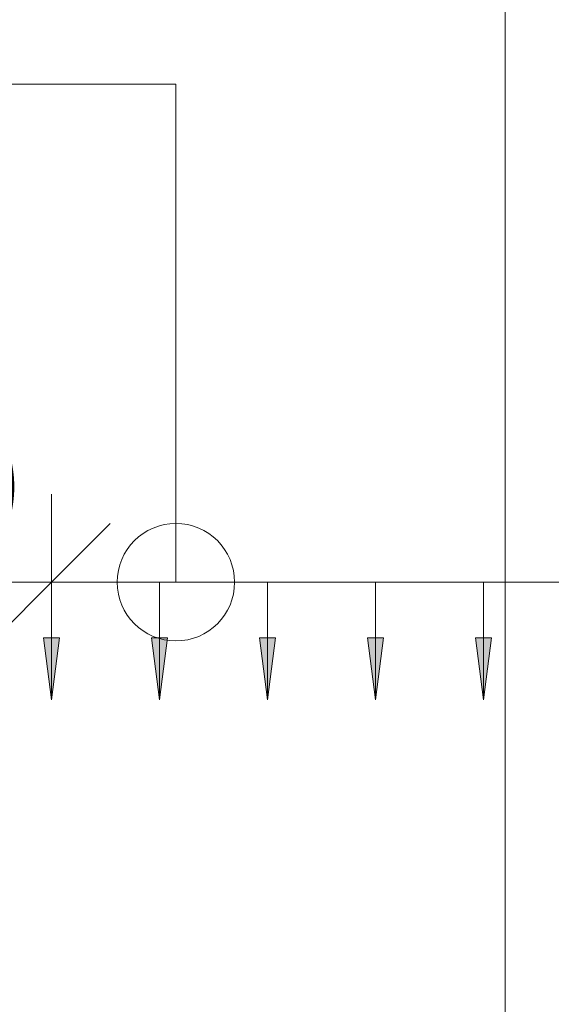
# Model space of a CAD drawing. Header units: millimetres. Extents: x -25607 to 9385, y 1894 to 10168.
# Tile 139 of 181: x 3803 to 4029, y 6013 to 6432. Entities that reach past the tile are written whole.
import ezdxf

# ---------------------------------------------------------------- set-up
doc = ezdxf.new("R2010")
doc.units = ezdxf.units.MM
for name, color, linetype, lineweight in [('A-ANNO-DIMS', 211, 'Continuous', 5), ('A-ANNO-DIMS-25', 211, 'Continuous', 5), ('S-COLS', 52, 'Continuous', 9), ('S-RBAR-IDEN', 171, 'Continuous', 5)]:
    doc.layers.add(name, color=color, linetype=linetype, lineweight=lineweight)
doc.styles.add('Arial_1', font='arial.ttf', dxfattribs={"height": 62.5})
doc.styles.add('ISOCPEUR_2', font='isocpeur.ttf', dxfattribs={"width": 0.8, "height": 50})
doc.dimstyles.new('Vnitřní', dxfattribs={"dimscale": 304.8, "dimtxt": 49.799059, "dimasz": 0.164042, "dimexe": 0.123031, "dimexo": 0.0625, "dimgap": 0, "dimtad": 1, "dimdec": 0, "dimzin": 0, "dimdsep": 46, "dimtxsty": 'ISOCPEUR_2', "dimblk1": 'OBLIQUE', "dimblk2": 'OBLIQUE', "dimsah": 1, "dimcen": 0.09, "dimdle": 0.123031, "dimazin": 0, "dimtfac": 1, "dimtdec": 4, "dimtix": 1, "dimtmove": 0, "dimatfit": 3, "dimfxl": 0.123031, "dimfxlon": 1, "dimtvp": 1, "dimtolj": 1, "dimtzin": 0, "dimarcsym": 2})
doc.dimstyles.new('Výztuž_kusy__řezy__1', dxfattribs={"dimscale": 304.8, "dimtxt": 0.18, "dimasz": 0, "dimexe": 0, "dimexo": 0.0625, "dimgap": 0.082021, "dimtad": 1, "dimdec": 0, "dimzin": 0, "dimdsep": 46, "dimtxsty": 'Arial_1', "dimblk1": 'NONE', "dimblk2": 'NONE', "dimsah": 1, "dimcen": 0.09, "dimazin": 0, "dimtfac": 1, "dimtdec": 4, "dimtix": 1, "dimtmove": 0, "dimatfit": 3, "dimfxl": 0.164042, "dimfxlon": 1, "dimtvp": 1, "dimtfill": 1, "dimtolj": 1, "dimtzin": 0, "dimarcsym": 2})

# ---------------------------------------------------------------- blocks, each defined once
blk = doc.blocks.new('DIMBLOCK492-V5')
at = {"layer": 'A-ANNO-DIMS-25'}
for points in [[(3816.3, 6142.89), (3819.77, 6169.18), (3812.84, 6169.18)], [(3862.27, 6142.89), (3865.73, 6169.18), (3858.81, 6169.18)]]:
    blk.add_hatch(color=256, dxfattribs=at).paths.add_polyline_path(points)
for p, q in [((3816.3, 6192.89), (3862.27, 6192.89)), ((3816.3, 6192.89), (3816.3, 6192.89)), ((3816.3, 6192.89), (3816.3, 6142.89)), ((3862.27, 6192.89), (3862.27, 6192.89)), ((3862.27, 6192.89), (3862.27, 6142.89)), ((3819.77, 6169.18), (3812.84, 6169.18)), ((3812.84, 6169.18), (3816.3, 6142.89)), ((3816.3, 6142.89), (3819.77, 6169.18)), ((3865.73, 6169.18), (3858.81, 6169.18)), ((3858.81, 6169.18), (3862.27, 6142.89)), ((3862.27, 6142.89), (3865.73, 6169.18))]:
    blk.add_line(p, q, dxfattribs=at)
blk = doc.blocks.new('_None')
blk = doc.blocks.new('DIMBLOCK493-V5')
at = {"layer": 'A-ANNO-DIMS-25'}
for points in [[(3862.27, 6142.89), (3865.73, 6169.18), (3858.81, 6169.18)], [(3908.24, 6142.89), (3911.7, 6169.18), (3904.78, 6169.18)]]:
    blk.add_hatch(color=256, dxfattribs=at).paths.add_polyline_path(points)
for p, q in [((3862.27, 6192.89), (3908.24, 6192.89)), ((3862.27, 6192.89), (3862.27, 6192.89)), ((3862.27, 6192.89), (3862.27, 6142.89)), ((3908.24, 6192.89), (3908.24, 6192.89)), ((3908.24, 6192.89), (3908.24, 6142.89)), ((3865.73, 6169.18), (3858.81, 6169.18)), ((3858.81, 6169.18), (3862.27, 6142.89)), ((3862.27, 6142.89), (3865.73, 6169.18)), ((3911.7, 6169.18), (3904.78, 6169.18)), ((3904.78, 6169.18), (3908.24, 6142.89)), ((3908.24, 6142.89), (3911.7, 6169.18))]:
    blk.add_line(p, q, dxfattribs=at)
blk = doc.blocks.new('DIMBLOCK494-V5')
at = {"layer": 'A-ANNO-DIMS-25'}
for points in [[(3908.24, 6142.89), (3911.7, 6169.18), (3904.78, 6169.18)], [(3954.2, 6142.89), (3957.67, 6169.18), (3950.74, 6169.18)]]:
    blk.add_hatch(color=256, dxfattribs=at).paths.add_polyline_path(points)
for p, q in [((3908.24, 6192.89), (3954.2, 6192.89)), ((3908.24, 6192.89), (3908.24, 6192.89)), ((3908.24, 6192.89), (3908.24, 6142.89)), ((3954.2, 6192.89), (3954.2, 6192.89)), ((3954.2, 6192.89), (3954.2, 6142.89)), ((3911.7, 6169.18), (3904.78, 6169.18)), ((3904.78, 6169.18), (3908.24, 6142.89)), ((3908.24, 6142.89), (3911.7, 6169.18)), ((3957.67, 6169.18), (3950.74, 6169.18)), ((3950.74, 6169.18), (3954.2, 6142.89)), ((3954.2, 6142.89), (3957.67, 6169.18))]:
    blk.add_line(p, q, dxfattribs=at)
blk = doc.blocks.new('DIMBLOCK495-V5')
at = {"layer": 'A-ANNO-DIMS-25'}
for points in [[(3954.2, 6142.89), (3957.67, 6169.18), (3950.74, 6169.18)], [(4000.17, 6142.89), (4003.63, 6169.18), (3996.71, 6169.18)]]:
    blk.add_hatch(color=256, dxfattribs=at).paths.add_polyline_path(points)
for p, q in [((3954.2, 6192.89), (4000.17, 6192.89)), ((3954.2, 6192.89), (3954.2, 6192.89)), ((3954.2, 6192.89), (3954.2, 6142.89)), ((4000.17, 6192.89), (4000.17, 6192.89)), ((4000.17, 6192.89), (4000.17, 6142.89)), ((3957.67, 6169.18), (3950.74, 6169.18)), ((3950.74, 6169.18), (3954.2, 6142.89)), ((3954.2, 6142.89), (3957.67, 6169.18)), ((4003.63, 6169.18), (3996.71, 6169.18)), ((3996.71, 6169.18), (4000.17, 6142.89)), ((4000.17, 6142.89), (4003.63, 6169.18))]:
    blk.add_line(p, q, dxfattribs=at)
blk = doc.blocks.new('DIMBLOCK496-V5')
at = {"layer": 'A-ANNO-DIMS-25'}
for points in [[(4000.17, 6142.89), (4003.63, 6169.18), (3996.71, 6169.18)], [(4046.14, 6142.89), (4049.6, 6169.18), (4042.68, 6169.18)]]:
    blk.add_hatch(color=256, dxfattribs=at).paths.add_polyline_path(points)
for p, q in [((4000.17, 6192.89), (4046.14, 6192.89)), ((4000.17, 6192.89), (4000.17, 6192.89)), ((4000.17, 6192.89), (4000.17, 6142.89)), ((4046.14, 6192.89), (4046.14, 6192.89)), ((4046.14, 6192.89), (4046.14, 6142.89)), ((4003.63, 6169.18), (3996.71, 6169.18)), ((3996.71, 6169.18), (4000.17, 6142.89)), ((4000.17, 6142.89), (4003.63, 6169.18)), ((4049.6, 6169.18), (4042.68, 6169.18)), ((4042.68, 6169.18), (4046.14, 6142.89)), ((4046.14, 6142.89), (4049.6, 6169.18))]:
    blk.add_line(p, q, dxfattribs=at)
blk = doc.blocks.new('DIMBLOCK503-V5')
at = {"layer": 'A-ANNO-DIMS-25'}
for points in [[(3816.3, 6142.89), (3819.77, 6169.18), (3812.84, 6169.18)], [(3862.27, 6142.89), (3865.73, 6169.18), (3858.81, 6169.18)], [(3908.24, 6142.89), (3911.7, 6169.18), (3904.78, 6169.18)], [(3954.2, 6142.89), (3957.67, 6169.18), (3950.74, 6169.18)], [(4000.17, 6142.89), (4003.63, 6169.18), (3996.71, 6169.18)], [(4046.14, 6142.89), (4049.6, 6169.18), (4042.68, 6169.18)], [(4092.1, 6142.89), (4095.56, 6169.18), (4088.64, 6169.18)], [(4138.07, 6142.89), (4141.53, 6169.18), (4134.61, 6169.18)], [(4184.04, 6142.89), (4187.5, 6169.18), (4180.58, 6169.18)], [(4230, 6142.89), (4233.46, 6169.18), (4226.54, 6169.18)], [(4275.97, 6142.89), (4279.43, 6169.18), (4272.51, 6169.18)], [(4321.94, 6142.89), (4325.4, 6169.18), (4318.47, 6169.18)]]:
    blk.add_hatch(color=256, dxfattribs=at).paths.add_polyline_path(points)
for p, q in [((3816.3, 6192.89), (4321.94, 6192.89)), ((3816.3, 6192.89), (3862.27, 6192.89)), ((3816.3, 6192.89), (3816.3, 6192.89)), ((3816.3, 6192.89), (3816.3, 6142.89)), ((3862.27, 6192.89), (3908.24, 6192.89)), ((3862.27, 6192.89), (3862.27, 6192.89)), ((3862.27, 6192.89), (3862.27, 6142.89)), ((3908.24, 6192.89), (3954.2, 6192.89)), ((3908.24, 6192.89), (3908.24, 6192.89)), ((3908.24, 6192.89), (3908.24, 6142.89)), ((3954.2, 6192.89), (4000.17, 6192.89)), ((3954.2, 6192.89), (3954.2, 6192.89)), ((3954.2, 6192.89), (3954.2, 6142.89)), ((4000.17, 6192.89), (4046.14, 6192.89)), ((4000.17, 6192.89), (4000.17, 6192.89)), ((4000.17, 6192.89), (4000.17, 6142.89)), ((4046.14, 6192.89), (4092.1, 6192.89)), ((4046.14, 6192.89), (4046.14, 6192.89)), ((4046.14, 6192.89), (4046.14, 6142.89)), ((4092.1, 6192.89), (4138.07, 6192.89)), ((4092.1, 6192.89), (4092.1, 6192.89)), ((4092.1, 6192.89), (4092.1, 6142.89)), ((4138.07, 6192.89), (4184.04, 6192.89)), ((4138.07, 6192.89), (4138.07, 6192.89)), ((4138.07, 6192.89), (4138.07, 6142.89)), ((4184.04, 6192.89), (4230, 6192.89)), ((4184.04, 6192.89), (4184.04, 6192.89)), ((4184.04, 6192.89), (4184.04, 6142.89)), ((4230, 6192.89), (4275.97, 6192.89)), ((4230, 6192.89), (4230, 6192.89)), ((4230, 6192.89), (4230, 6142.89)), ((4275.97, 6192.89), (4321.94, 6192.89)), ((4275.97, 6192.89), (4275.97, 6192.89)), ((4275.97, 6192.89), (4275.97, 6142.89)), ((4321.94, 6192.89), (4321.94, 6192.89)), ((4321.94, 6192.89), (4321.94, 6142.89)), ((3819.77, 6169.18), (3812.84, 6169.18)), ((3812.84, 6169.18), (3816.3, 6142.89)), ((3816.3, 6142.89), (3819.77, 6169.18)), ((3865.73, 6169.18), (3858.81, 6169.18)), ((3858.81, 6169.18), (3862.27, 6142.89)), ((3862.27, 6142.89), (3865.73, 6169.18)), ((3911.7, 6169.18), (3904.78, 6169.18)), ((3904.78, 6169.18), (3908.24, 6142.89)), ((3908.24, 6142.89), (3911.7, 6169.18)), ((3957.67, 6169.18), (3950.74, 6169.18)), ((3950.74, 6169.18), (3954.2, 6142.89)), ((3954.2, 6142.89), (3957.67, 6169.18)), ((4003.63, 6169.18), (3996.71, 6169.18)), ((3996.71, 6169.18), (4000.17, 6142.89)), ((4000.17, 6142.89), (4003.63, 6169.18)), ((4049.6, 6169.18), (4042.68, 6169.18)), ((4042.68, 6169.18), (4046.14, 6142.89)), ((4046.14, 6142.89), (4049.6, 6169.18)), ((4095.56, 6169.18), (4088.64, 6169.18)), ((4088.64, 6169.18), (4092.1, 6142.89)), ((4092.1, 6142.89), (4095.56, 6169.18)), ((4141.53, 6169.18), (4134.61, 6169.18)), ((4134.61, 6169.18), (4138.07, 6142.89)), ((4138.07, 6142.89), (4141.53, 6169.18)), ((4187.5, 6169.18), (4180.58, 6169.18)), ((4180.58, 6169.18), (4184.04, 6142.89)), ((4184.04, 6142.89), (4187.5, 6169.18)), ((4233.46, 6169.18), (4226.54, 6169.18)), ((4226.54, 6169.18), (4230, 6142.89)), ((4230, 6142.89), (4233.46, 6169.18)), ((4279.43, 6169.18), (4272.51, 6169.18)), ((4272.51, 6169.18), (4275.97, 6142.89)), ((4275.97, 6142.89), (4279.43, 6169.18)), ((4325.4, 6169.18), (4318.47, 6169.18)), ((4318.47, 6169.18), (4321.94, 6142.89)), ((4321.94, 6142.89), (4325.4, 6169.18))]:
    blk.add_line(p, q, dxfattribs=at)
blk = doc.blocks.new('DIMBLOCK698-V5')
at = {"layer": 'A-ANNO-DIMS-25'}
for p, q in [((3716.3, 6192.89), (3716.3, 6230.39)), ((3816.3, 6192.89), (3816.3, 6230.39)), ((3716.3, 6192.89), (3741.3, 6217.89)), ((3816.3, 6192.89), (3841.3, 6217.89)), ((3678.8, 6192.89), (3853.8, 6192.89)), ((3716.3, 6192.89), (3691.3, 6167.89)), ((3716.3, 6192.89), (3716.3, 6155.39)), ((3816.3, 6192.89), (3791.3, 6167.89)), ((3816.3, 6192.89), (3816.3, 6155.39))]:
    blk.add_line(p, q, dxfattribs=at)
at = {"layer": 'A-ANNO-DIMS-25', "color": 0, "insert": (3728.48, 6258.22), "char_height": 50, "width": 90.7875, "attachment_point": 1, "line_spacing_factor": 1.149209, "style": 'ISOCPEUR_2'}
blk.add_mtext('100', dxfattribs=at)
blk = doc.blocks.new('_Oblique')
at = {"color": 0, "linetype": 'ByBlock', "lineweight": -2}
blk.add_line((-0.5, -0.5), (0.5, 0.5), dxfattribs=at)

msp = doc.modelspace()

# ---------------------------------------------------------------- linework, layer by layer
at = {"layer": 'S-COLS'}
for p, q in [((4009.44, 8670), (4009.44, 5870)), ((4009.44, 5870), (4009.44, 8670))]:
    msp.add_line(p, q, dxfattribs=at)
at = {"layer": 'S-RBAR-IDEN'}
for p, q in [((3869.24, 6404.8), (3749.29, 6404.8)), ((3869.24, 6192.89), (3869.24, 6404.8))]:
    msp.add_line(p, q, dxfattribs=at)
msp.add_circle((3869.24, 6192.89), 25, dxfattribs=at)

# ---------------------------------------------------------------- dimensions: what is measured, and where the dimension line sits
at = {"layer": 'A-ANNO-DIMS'}
dim = msp.add_linear_dim(base=(3816.3, 6192.89), p1=(3716.3, 6155.39), p2=(3816.3, 6155.39), dimstyle='Vnitřní', override={"dimpost": '<>', "dimfxl": 100}, dxfattribs=at)
dim.commit()
dim.dimension.update_dxf_attribs({"geometry": 'DIMBLOCK698-V5', "text_midpoint": (3766.3, 6217.89)})
for base, p1, p2, text, override, picture, middle in [((4321.94, 6192.89), (3816.3, 6142.89), (4321.94, 6142.89), '46 506', {"dimpost": '<>', "dimblk1": 'None', "dimblk2": 'None', "dimsah": 1, "dimfxl": 505.630902}, 'DIMBLOCK503-V5', (4069.12, 6249.8)), ((3862.27, 6192.89), (3816.3, 6142.89), (3862.27, 6142.89), ' ', {"dimpost": '<>', "dimfxl": 45.966446}, 'DIMBLOCK492-V5', (3839.29, 6192.89)), ((3908.24, 6192.89), (3862.27, 6142.89), (3908.24, 6142.89), ' ', {"dimpost": '<>', "dimfxl": 45.966446}, 'DIMBLOCK493-V5', (3885.25, 6192.89)), ((3954.2, 6192.89), (3908.24, 6142.89), (3954.2, 6142.89), ' ', {"dimpost": '<>', "dimfxl": 45.966446}, 'DIMBLOCK494-V5', (3931.22, 6192.89)), ((4000.17, 6192.89), (3954.2, 6142.89), (4000.17, 6142.89), ' ', {"dimpost": '<>', "dimfxl": 45.966446}, 'DIMBLOCK495-V5', (3977.19, 6192.89)), ((4046.14, 6192.89), (4000.17, 6142.89), (4046.14, 6142.89), ' ', {"dimpost": '<>', "dimfxl": 45.966446}, 'DIMBLOCK496-V5', (4023.15, 6192.89))]:
    dim = msp.add_linear_dim(base=base, p1=p1, p2=p2, text=text, dimstyle='Výztuž_kusy__řezy__1', override=override, dxfattribs=at)
    dim.commit()
    dim.dimension.update_dxf_attribs({"geometry": picture, "text_midpoint": middle})

doc.saveas('drawing.dxf')
